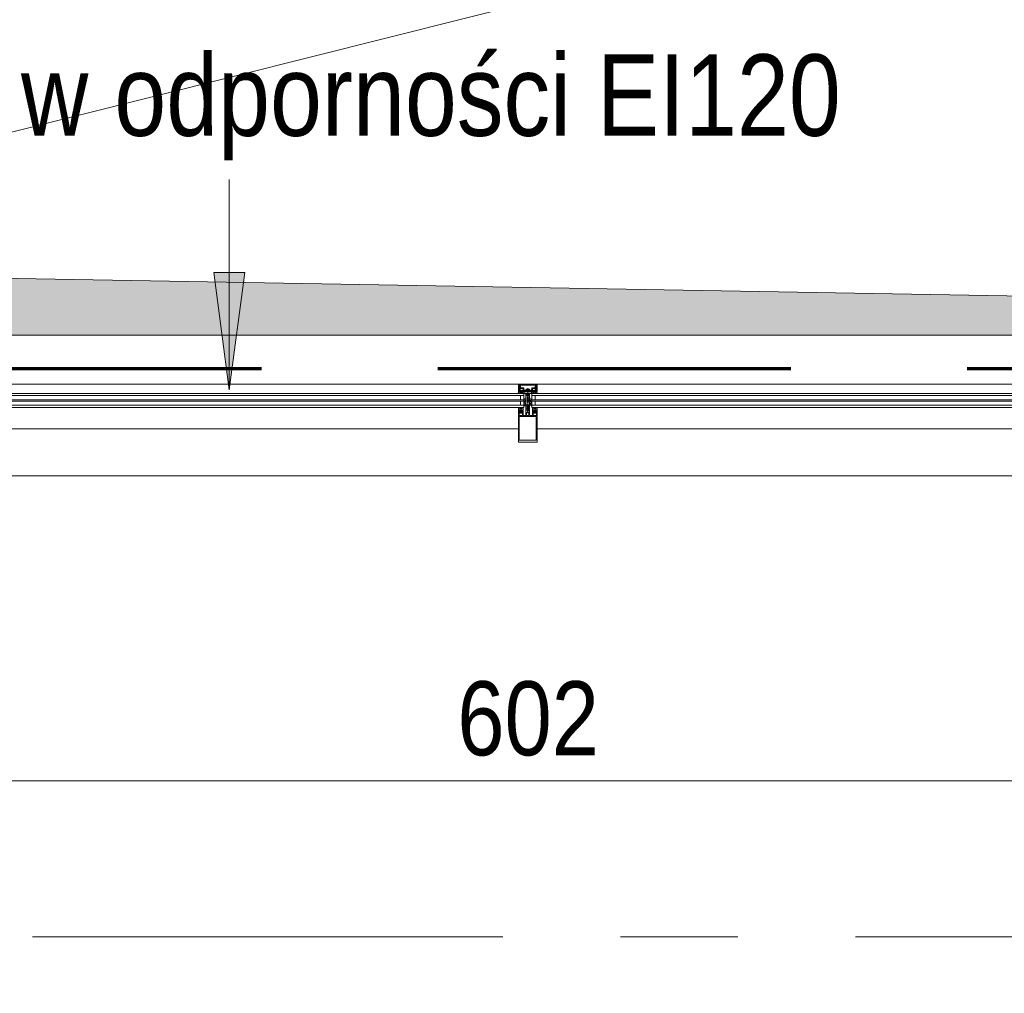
# Model space of a CAD drawing. Header units: centimetres. Extents: x -1737 to 22393, y -8842 to 3838.
# Tile 163 of 174: x 771 to 1037, y 3038 to 3301. Entities that reach past the tile are written whole.
import ezdxf

# ---------------------------------------------------------------- set-up
doc = ezdxf.new("R2010")
doc.units = ezdxf.units.CM
doc.linetypes.add('Długa kreska', pattern=[142.875, 95.25, -47.625])
doc.linetypes.add('Oś', pattern=[222.25, 127, -31.75, 31.75, -31.75])
for name, color, linetype, lineweight in [('A-ANNO-DIMS', 211, 'Continuous', 13), ('A-ANNO-DIMS-100', 211, 'Continuous', 13), ('A-DETL', 90, 'Continuous', 9), ('A-DETL-GENF', 92, 'Continuous', 9), ('A-DETL-THIN', 151, 'Continuous', 9), ('A-GLAZ-CURT', 52, 'Continuous', 13), ('A-GLAZ-CWMG', 51, 'Continuous', 13), ('A-WALL', 113, 'Continuous', 13), ('G-ANNO-TEXT', 231, 'Continuous', 13), ('S-GRID', 1, 'Continuous', 13)]:
    doc.layers.add(name, color=color, linetype=linetype, lineweight=lineweight)
doc.styles.add('Arial Narrow_2', font='ARIALN.TTF', dxfattribs={"height": 20})
doc.styles.add('Arial Narrow_6', font='ARIALN.TTF', dxfattribs={"height": 22})
doc.dimstyles.new('Diagonal_1_100__0__wewnętrzne', dxfattribs={"dimscale": 30.48, "dimtxt": 20.468619, "dimasz": 0.656168, "dimexe": 0.164042, "dimexo": 0.0625, "dimgap": 0.032808, "dimtad": 1, "dimdec": 0, "dimdsep": 46, "dimtxsty": 'Arial Narrow_2', "dimblk1": 'OBLIQUE', "dimblk2": 'OBLIQUE', "dimsah": 1, "dimcen": 0.09, "dimazin": 0, "dimtfac": 1, "dimtdec": 4, "dimtix": 1, "dimtmove": 0, "dimatfit": 3, "dimfxl": 0, "dimtvp": 1, "dimtolj": 1, "dimtzin": 0, "dimarcsym": 0})
doc.dimstyles.new('Diagonal_1_100__0__wewnętrzne_2', dxfattribs={"dimscale": 30.48, "dimtxt": 20.468619, "dimasz": 0.656168, "dimexe": 0.164042, "dimexo": 0.0625, "dimgap": 0.032808, "dimtad": 1, "dimdec": 0, "dimdsep": 46, "dimtxsty": 'Arial Narrow_2', "dimblk1": 'OBLIQUE', "dimblk2": 'OBLIQUE', "dimsah": 1, "dimcen": 0.09, "dimazin": 0, "dimtfac": 1, "dimtdec": 4, "dimtix": 1, "dimtmove": 2, "dimatfit": 3, "dimfxl": 0, "dimtvp": 1, "dimtolj": 1, "dimtzin": 0, "dimarcsym": 0})

# ---------------------------------------------------------------- blocks, each defined once
blk = doc.blocks.new('Schueco_FWS-Glazing - SI_38mm_TripGlz-2507801-3_piętro I __3_90 m_ - stan projektowany')
at = {"layer": 'A-GLAZ-CURT', "lineweight": 9}
for p, q in [((-74.15, 3.8), (74.15, 3.8)), ((-74.15, 0), (-74.15, 3.8)), ((74.15, 3.8), (74.15, 0)), ((74.15, 0), (-74.15, 0))]:
    blk.add_line(p, q, dxfattribs=at)
at = {"layer": 'A-GLAZ-CURT'}
for p, q in [((-74.15, 3.2), (74.15, 3.2)), ((-73.25, 2.1), (-73.25, 3.2)), ((73.25, 2.1), (73.25, 3.2)), ((-74.15, 2.1), (74.15, 2.1)), ((-74.15, 1.7), (74.15, 1.7)), ((-74.15, 0.6), (74.15, 0.6)), ((-73.25, 0.6), (-73.25, 1.7)), ((73.25, 0.6), (73.25, 1.7))]:
    blk.add_line(p, q, dxfattribs=at)
blk = doc.blocks.new('Rectangular Mullion - Schueco_FWS-50-SI_Tran_CovCap-20mm_Tran-55mm-2500766-3_piętro I __3_90 m_ - stan projektowany')
at = {"layer": 'A-GLAZ-CWMG', "lineweight": 9}
for p, q in [((760.38, 3202.56), (905.88, 3202.56)), ((760.38, 3200.07), (905.88, 3200.07)), ((905.88, 3190.46), (760.38, 3190.46))]:
    blk.add_line(p, q, dxfattribs=at)
blk = doc.blocks.new('Rectangular Mullion - SI_CovCap-20mm_Mull-85mm-V10-3_piętro I __3_90 m_ - stan projektowany')
at = {"layer": 'A-DETL-GENF'}
for p, q in [((-2.5, 13.05), (-2.5, 11.67)), ((-2.5, 12.2), (-2.5, 6.54)), ((2.35, 13.2), (-2.35, 13.2)), ((-2.29, 12.14), (-2.29, 6.54)), ((2.29, 12.2), (2.29, 6.54)), ((2.5, 11.67), (2.5, 13.05)), ((2.5, 12.2), (2.5, 6.54)), ((-2.22, 5.23), (-2.12, 5.34)), ((-2.05, 5.37), (-1.71, 5.37)), ((-1.64, 5.34), (-1.54, 5.23)), ((-1.26, 5.95), (-1.26, 4.74)), ((-0.5, 3.15), (-0.5, 5.85)), ((-0.32, 5.21), (-0.32, 5.95)), ((-0.27, 6), (0.27, 6)), ((0, 5.33), (0, -1.39)), ((0.32, 5.95), (0.32, 5.21)), ((0.5, 5.85), (0.5, 3.15)), ((1.26, 4.74), (1.26, 5.95)), ((1.54, 5.23), (1.64, 5.34)), ((1.71, 5.37), (2.05, 5.37)), ((2.12, 5.34), (2.22, 5.23)), ((-2.48, 3.92), (-2.35, 3.92)), ((-2.48, 3.83), (-2.48, 3.82)), ((-2.36, 3.89), (-2.42, 3.89)), ((-2.31, 3.93), (-2.09, 4.03)), ((-2.23, 4.68), (-2.29, 4.68)), ((-2.29, 4.62), (-2.16, 4.62)), ((-2.18, 5.05), (-2.26, 4.95)), ((-2.23, 4.56), (-2.26, 4.51)), ((-2.16, 4.34), (-2.16, 4.19)), ((-2.12, 4.89), (-2.12, 4.77)), ((-2.11, 4.56), (-2.11, 4.58)), ((-1.95, 4.94), (-2.07, 4.94)), ((-2.07, 4.72), (-2.04, 4.72)), ((-2.05, 4.55), (-2.07, 4.54)), ((-1.7, 4.44), (-2.06, 4.44)), ((-2.06, 4.09), (-1.7, 4.09)), ((-2.02, 4.73), (-1.92, 4.89)), ((-1.76, 5), (-2, 5)), ((-2, 4.52), (-2, 4.53)), ((-1.93, 4.52), (-1.95, 4.51)), ((-1.88, 4.5), (-1.88, 4.52)), ((-1.84, 4.89), (-1.74, 4.73)), ((-1.84, 3.9), (-1.8, 3.81)), ((-1.82, 4.52), (-1.83, 4.51)), ((-1.69, 4.94), (-1.81, 4.94)), ((-1.76, 4.52), (-1.77, 4.53)), ((-1.74, 3.81), (-1.7, 3.9)), ((-1.72, 4.72), (-1.69, 4.72)), ((-1.7, 4.56), (-1.71, 4.54)), ((-1.65, 4.57), (-1.66, 4.57)), ((-1.64, 4.77), (-1.64, 4.89)), ((-1.62, 3.9), (-1.58, 3.81)), ((-1.6, 4.19), (-1.6, 4.34)), ((-1.5, 4.95), (-1.58, 5.05)), ((-1.46, 4.68), (-1.53, 4.68)), ((-1.52, 3.81), (-1.48, 3.9)), ((-1.4, 3.9), (-1.36, 3.81)), ((-0.78, 2.94), (-1.04, 3.09)), ((-0.91, 3.31), (-0.53, 3.08)), ((-0.75, 2.57), (-0.75, 2.9)), ((-0.5, 3.04), (-0.5, 1.52)), ((-0.35, 3.1), (-0.45, 3.1)), ((0.27, 5.16), (-0.27, 5.16)), ((-0.21, 3.93), (-0.19, 3.94)), ((-0.19, 3.9), (-0.21, 3.91)), ((-0.18, 3.96), (-0.18, 4.1)), ((-0.08, 4.27), (-0.05, 4.29)), ((0.07, 4.27), (0.05, 4.29)), ((0.17, 3.96), (0.17, 4.1)), ((0.21, 3.93), (0.18, 3.94)), ((0.18, 3.9), (0.21, 3.91)), ((0.45, 3.1), (0.35, 3.1)), ((0.5, 3.04), (0.5, 1.52)), ((0.91, 3.31), (0.52, 3.08)), ((0.75, 2.57), (0.75, 2.9)), ((0.77, 2.94), (1.04, 3.09)), ((1.4, 3.9), (1.36, 3.81)), ((1.46, 4.68), (1.53, 4.68)), ((1.52, 3.81), (1.48, 3.9)), ((1.5, 4.95), (1.58, 5.05)), ((1.62, 3.9), (1.58, 3.81)), ((1.6, 4.19), (1.6, 4.34)), ((1.64, 4.77), (1.64, 4.89)), ((1.65, 4.57), (1.66, 4.57)), ((1.69, 4.94), (1.81, 4.94)), ((1.72, 4.72), (1.69, 4.72)), ((1.7, 4.56), (1.71, 4.54)), ((1.7, 4.44), (2.06, 4.44)), ((2.06, 4.09), (1.7, 4.09)), ((1.74, 3.81), (1.7, 3.9)), ((1.84, 4.89), (1.74, 4.73)), ((1.76, 5), (2, 5)), ((1.76, 4.52), (1.77, 4.53)), ((1.84, 3.9), (1.8, 3.81)), ((1.82, 4.52), (1.83, 4.51)), ((1.88, 4.5), (1.88, 4.52)), ((2.02, 4.73), (1.92, 4.89)), ((1.93, 4.52), (1.95, 4.51)), ((1.95, 4.94), (2.07, 4.94)), ((2, 4.52), (2, 4.53)), ((2.07, 4.72), (2.04, 4.72)), ((2.05, 4.55), (2.07, 4.54)), ((2.31, 3.93), (2.09, 4.03)), ((2.11, 4.56), (2.11, 4.58)), ((2.12, 4.89), (2.12, 4.77)), ((2.29, 4.62), (2.16, 4.62)), ((2.16, 4.34), (2.16, 4.19)), ((2.18, 5.05), (2.26, 4.95)), ((2.23, 4.68), (2.29, 4.68)), ((2.23, 4.56), (2.26, 4.51)), ((2.48, 3.92), (2.35, 3.92)), ((2.35, 3.89), (2.42, 3.89)), ((2.48, 3.83), (2.48, 3.82)), ((-0.78, 2.21), (-1.04, 2.36)), ((-0.76, 1.48), (-1.04, 1.64)), ((-0.91, 2.58), (-0.83, 2.53)), ((-0.91, 1.85), (-0.83, 1.8)), ((-0.75, 1.85), (-0.75, 2.17)), ((-0.55, 1.47), (-0.74, 1.47)), ((-0.3, 0.5), (-0.3, 0.29)), ((0.3, 0.5), (0.3, 0.29)), ((0.55, 1.47), (0.74, 1.47)), ((0.75, 1.85), (0.75, 2.17)), ((0.76, 1.48), (1.04, 1.64)), ((0.77, 2.21), (1.04, 2.36)), ((0.91, 2.58), (0.82, 2.53)), ((0.91, 1.85), (0.82, 1.8)), ((-2.6, 0), (-2.69, 0)), ((2.35, -2.5), (-2.35, -2.5)), ((-2.34, -1.03), (-2.15, -1.46)), ((-2.32, -1.59), (-2.04, -1.59)), ((-2.18, -0.02), (-2.26, -0.17)), ((2.13, -2.19), (-2.14, -2.19)), ((-2.06, -1.25), (-2.13, -1.09)), ((-2.13, -2.34), (2.12, -2.34)), ((-2.07, -0.1), (-2.12, -0.02)), ((-2.1, -1.49), (-1.14, -1.49)), ((-1.88, -0.42), (-2.01, -0.42)), ((-2.01, -0.48), (-1.95, -0.48)), ((-1.96, -0.02), (-2, -0.1)), ((-1.98, -0.31), (-1.95, -0.36)), ((-1.98, -0.75), (-1.9, -0.85)), ((-1.34, -1.31), (-1.96, -1.31)), ((-1.85, -0.1), (-1.9, -0.02)), ((-1.84, -0.69), (-1.84, -0.57)), ((-1.83, -0.38), (-1.83, -0.36)), ((-1.74, -0.02), (-1.79, -0.1)), ((-1.79, -0.34), (-1.77, -0.35)), ((-1.79, -0.52), (-1.76, -0.52)), ((-1.67, -0.74), (-1.79, -0.74)), ((-1.74, -0.54), (-1.64, -0.7)), ((-1.72, -0.33), (-1.72, -0.32)), ((-1.72, -0.8), (-1.48, -0.8)), ((-1.63, -0.1), (-1.68, -0.02)), ((-1.67, -0.31), (-1.65, -0.32)), ((-1.6, -0.32), (-1.6, -0.3)), ((-1.52, -0.02), (-1.57, -0.1)), ((-1.56, -0.7), (-1.46, -0.54)), ((-1.55, -0.31), (-1.54, -0.32)), ((-1.41, -0.74), (-1.53, -0.74)), ((-1.49, -0.33), (-1.48, -0.32)), ((-1.41, -0.1), (-1.46, -0.02)), ((-1.44, -0.52), (-1.41, -0.52)), ((-1.43, -0.34), (-1.42, -0.36)), ((-1.38, -0.37), (-1.37, -0.37)), ((-1.36, -0.57), (-1.36, -0.69)), ((-1.3, -0.02), (-1.35, -0.1)), ((-1.3, -0.85), (-1.22, -0.75)), ((-1.25, -0.48), (-1.18, -0.48)), ((-1.2, -0.1), (-1.24, -0.02)), ((-1.07, -0.02), (-1.12, -0.1)), ((-1.09, -1.45), (-0.98, -0.84)), ((-0.95, -0.82), (-0.03, -0.82)), ((0.41, -1.04), (-0.41, -1.04)), ((-0.22, -1.18), (0.23, -1.18)), ((0.02, -0.82), (0.95, -0.82)), ((0.98, -0.84), (1.09, -1.45)), ((1.07, -0.02), (1.12, -0.1)), ((1.14, -1.49), (2.1, -1.49)), ((1.25, -0.48), (1.18, -0.48)), ((1.2, -0.1), (1.24, -0.02)), ((1.3, -0.85), (1.22, -0.75)), ((1.3, -0.02), (1.35, -0.1)), ((1.96, -1.31), (1.34, -1.31)), ((1.36, -0.57), (1.36, -0.69)), ((1.38, -0.37), (1.37, -0.37)), ((1.41, -0.1), (1.46, -0.02)), ((1.44, -0.52), (1.41, -0.52)), ((1.41, -0.74), (1.53, -0.74)), ((1.43, -0.34), (1.42, -0.36)), ((1.56, -0.7), (1.46, -0.54)), ((1.49, -0.33), (1.48, -0.32)), ((1.72, -0.8), (1.48, -0.8)), ((1.52, -0.02), (1.57, -0.1)), ((1.55, -0.31), (1.54, -0.32)), ((1.6, -0.32), (1.6, -0.3)), ((1.63, -0.1), (1.68, -0.02)), ((1.74, -0.54), (1.64, -0.7)), ((1.67, -0.31), (1.65, -0.32)), ((1.67, -0.74), (1.79, -0.74)), ((1.72, -0.33), (1.72, -0.32)), ((1.74, -0.02), (1.79, -0.1)), ((1.79, -0.52), (1.76, -0.52)), ((1.79, -0.34), (1.77, -0.35)), ((1.83, -0.38), (1.83, -0.36)), ((1.84, -0.69), (1.84, -0.57)), ((1.85, -0.1), (1.9, -0.02)), ((1.88, -0.42), (2.01, -0.42)), ((1.98, -0.75), (1.9, -0.85)), ((1.98, -0.31), (1.95, -0.36)), ((2.01, -0.48), (1.95, -0.48)), ((1.96, -0.02), (2, -0.1)), ((2.04, -1.59), (2.32, -1.59)), ((2.13, -1.09), (2.06, -1.25)), ((2.07, -0.1), (2.12, -0.02)), ((2.15, -1.46), (2.34, -1.03)), ((2.18, -0.02), (2.26, -0.17)), ((2.6, 0), (2.69, 0))]:
    blk.add_line(p, q, dxfattribs=at)
at = {"layer": 'A-DETL-GENF', "flags": 128}
for points in [[(2.29, 11.67), (2.29, 12.62), (-2.29, 12.62), (-2.29, 11.67)], [(-1.91, 5.11), (-2.35, 5.11), (-2.35, 4.84), (-2.23, 4.84), (-2.23, 4.78), (-2.31, 4.7), (-2.5, 4.7), (-2.5, 6.38), (-2.5, 6.7)], [(-1.91, 6), (-2.35, 6), (-2.35, 5.43), (-2.23, 5.43), (-2.23, 5.37), (-2.29, 5.31)], [(2.29, 6.7), (2.29, 6.38), (2.29, 6.23), (1.12, 6.23), (-1.12, 6.23), (-2.29, 6.23), (-2.29, 6.38), (-2.29, 6.7)], [(-1.47, 5.31), (-1.53, 5.37), (-1.53, 5.43), (-1.41, 5.43), (-1.41, 6), (-1.86, 6)], [(-0.65, 6), (-1.12, 6), (-1.21, 6)], [(1.21, 6), (1.12, 6), (0.65, 6)], [(1.85, 6), (1.41, 6), (1.41, 5.43), (1.53, 5.43), (1.53, 5.37), (1.47, 5.31)], [(2.5, 6.7), (2.5, 6.38), (2.5, 4.7), (2.31, 4.7), (2.23, 4.78), (2.23, 4.84), (2.35, 4.84), (2.35, 5.11), (1.9, 5.11)], [(2.29, 5.31), (2.23, 5.37), (2.23, 5.43), (2.35, 5.43), (2.35, 6), (1.9, 6)], [(-2.35, 4.68), (-2.5, 4.68), (-2.5, 3.94)], [(-2.25, 4.91), (-2.2, 4.88), (-2.2, 4.87)], [(-1.31, 4.69), (-1.44, 4.69), (-1.53, 4.78), (-1.53, 4.84), (-1.41, 4.84), (-1.41, 5.11), (-1.86, 5.11)], [(-1.6, 4.62), (-1.47, 4.61), (-1.6, 4.61), (-1.6, 4.59)], [(-1.56, 4.87), (-1.56, 4.88), (-1.51, 4.91)], [(-1.3, 3.81), (-1.26, 3.89), (-1.26, 4.68), (-1.4, 4.68)], [(-0.2, 0.11), (-0.2, 0), (-0.5, 0), (-0.5, 3.07), (-0.18, 3.07), (-0.18, 3.88)], [(-0.26, 0.58), (0, 0.8), (0, 1.1), (-0.2, 1.1), (-0.2, 1.3), (-0.1, 1.3), (-0.1, 1.47), (-0.2, 1.47), (-0.2, 1.67), (0, 1.67), (0, 1.83), (-0.2, 1.83), (-0.2, 2.03), (-0.1, 2.03), (-0.1, 2.2), (-0.2, 2.2), (-0.2, 2.4), (0, 2.4), (0, 4.3), (0, 2.4), (0.2, 2.4), (0.2, 2.2), (0.1, 2.2), (0.1, 2.03), (0.2, 2.03), (0.2, 1.83), (0, 1.83), (0, 1.67), (0.2, 1.67), (0.2, 1.47), (0.1, 1.47), (0.1, 1.3), (0.2, 1.3), (0.2, 1.1), (0, 1.1), (0, 0.8), (0.26, 0.58)], [(-0.09, 4.88), (-0.2, 4.68), (-0.2, 4.58), (-0.25, 4.55), (-0.2, 4.53), (-0.2, 4.4), (-0.25, 4.37), (-0.2, 4.35), (-0.2, 4.22), (-0.25, 4.19), (-0.2, 4.17), (-0.2, 4.04), (-0.25, 4.01), (-0.2, 3.99), (-0.2, 3.86), (-0.25, 3.83), (-0.2, 3.81), (-0.2, 3.68), (-0.25, 3.65), (-0.2, 3.63), (-0.2, 3.5), (-0.25, 3.47), (-0.2, 3.45), (-0.2, 3.32), (-0.25, 3.29), (-0.25, 3.2)], [(0.25, 3.2), (0.2, 3.23), (0.2, 3.35), (0.25, 3.38), (0.2, 3.41), (0.2, 3.53), (0.25, 3.56), (0.2, 3.59), (0.2, 3.71), (0.25, 3.74), (0.2, 3.77), (0.2, 3.89), (0.25, 3.92), (0.2, 3.95), (0.2, 4.07), (0.25, 4.1), (0.2, 4.13), (0.2, 4.25), (0.25, 4.28), (0.2, 4.31), (0.2, 4.43), (0.25, 4.46), (0.2, 4.49), (0.2, 4.68), (0.09, 4.88)], [(0.2, 0.11), (0.2, 0), (0.5, 0), (0.5, 3.07), (0.17, 3.07), (0.17, 3.88)], [(1.3, 3.81), (1.26, 3.89), (1.26, 4.68), (1.4, 4.68)], [(1.85, 5.11), (1.41, 5.11), (1.41, 4.84), (1.53, 4.84), (1.53, 4.78), (1.44, 4.69), (1.31, 4.69)], [(1.6, 4.62), (1.47, 4.61), (1.6, 4.61), (1.6, 4.59)], [(1.56, 4.87), (1.56, 4.88), (1.51, 4.91)], [(2.25, 4.91), (2.2, 4.88), (2.2, 4.87)], [(2.35, 4.68), (2.5, 4.68), (2.5, 3.94)], [(-2.5, -2.35), (-2.5, -0.5), (-2.39, -0.5), (-2.27, -0.86)], [(-2.48, -0.21), (-2.48, -0.48), (-2.07, -0.48)], [(-2.34, -1), (-2.34, -1.11), (-2.37, -1.22), (-2.37, -1.54)], [(-1.99, -1.64), (-1.99, -1.99), (-2.12, -1.99), (-2.12, -1.72), (-2.37, -1.72), (-2.37, -2.35), (2.37, -2.35), (2.37, -1.72), (2.12, -1.72), (2.12, -1.99), (1.99, -1.99), (1.99, -1.64)], [(-2.06, -0.93), (-2.14, -0.64), (-1.95, -0.64), (-1.95, -0.58), (-2.03, -0.5), (-2.35, -0.5), (-2.25, -0.87)], [(-2.18, -2.14), (-2.18, -1.78), (-2.32, -1.78), (-2.32, -2.14)], [(-1.92, -0.67), (-1.92, -0.68), (-1.97, -0.71)], [(-1.2, -0.42), (-1.32, -0.42), (-1.32, -0.39), (-1.19, -0.41)], [(-1.23, -0.71), (-1.28, -0.68), (-1.28, -0.67)], [(1.24, -1.23), (1.14, -0.64), (1.25, -0.64), (1.25, -0.58), (1.17, -0.5), (-1.17, -0.5), (-1.25, -0.58), (-1.25, -0.64), (-1.14, -0.64), (-1.24, -1.23)], [(-1.12, -0.48), (-0.98, -0.48), (-0.98, -0.09), (-1.02, -0.02)], [(0.52, -0.97), (0.54, -0.82), (-0.54, -0.82), (-0.52, -0.97)], [(1.12, -0.48), (0.98, -0.48), (0.98, -0.09), (1.02, -0.02)], [(1.2, -0.42), (1.32, -0.42), (1.32, -0.39), (1.19, -0.41)], [(1.23, -0.71), (1.28, -0.68), (1.28, -0.67)], [(1.92, -0.67), (1.92, -0.68), (1.97, -0.71)], [(2.25, -0.87), (2.35, -0.5), (2.03, -0.5), (1.95, -0.58), (1.95, -0.64), (2.14, -0.64), (2.06, -0.93)], [(2.48, -0.21), (2.48, -0.48), (2.07, -0.48)], [(2.33, -2.14), (2.33, -1.78), (2.19, -1.78), (2.19, -2.14)], [(2.27, -0.86), (2.39, -0.5), (2.5, -0.5), (2.5, -2.35)], [(2.37, -1.54), (2.37, -1.22), (2.34, -1.11), (2.34, -1)]]:
    blk.add_lwpolyline(points, dxfattribs=at)
for points in [[(0.97, 0), (-0.97, 0), (-0.97, -0.04), (0.97, -0.04)], [(0.97, -0.04), (-0.97, -0.04), (-0.97, -0.49), (0.97, -0.49)]]:
    blk.add_lwpolyline(points, close=True, dxfattribs=at)
at = {"layer": 'A-DETL-GENF'}
for centre, radius, start, end in [((-2.35, 13.05), 0.15, 90, 180), ((2.35, 13.05), 0.15, 360, 90), ((-2.05, 5.27), 0.1, 90, 135), ((-1.88, 5.99), 0.0256, 12.6804, 167.3196), ((-1.71, 5.27), 0.1, 45, 90), ((-1.21, 5.95), 0.05, 90, 180), ((-0.65, 5.85), 0.15, 360, 90), ((-0.27, 5.95), 0.05, 90, 180), ((0.27, 5.95), 0.05, 0, 90), ((0.65, 5.85), 0.15, 90, 180), ((1.21, 5.95), 0.05, 0, 90), ((1.71, 5.27), 0.1, 90, 135), ((1.88, 5.99), 0.0256, 12.6804, 167.3196), ((2.05, 5.27), 0.1, 45, 90), ((-2.48, 3.94), 0.02, 180.0061, 269.9938), ((-2.42, 3.83), 0.06, 89.9876, 180.0101), ((-2.46, 3.82), 0.02, 179.9598, 270.0205), ((-2.39, 4.87), 1.07, 270.0066, 296.658), ((-2.29, 4.55), 0.065, 89.9978, 269.9978), ((-2.36, 4.52), 0.63, 269.9981, 298.0699), ((-2.32, 4.68), 0.03, 179.9978, 359.9978), ((-2.35, 4.02), 0.1, 270.0023, 293.9916), ((-2.26, 5.27), 0.05, 135, 315), ((-2.29, 4.53), 0.04, 269.9978, 330.004), ((-2.24, 4.93), 0.03, 140.0081, 239.9928), ((-2.23, 4.71), 0.03, 270.903, 359.9793), ((-2.14, 4.51), 0.1, 90.8249, 149.9955), ((-1.9, 4.79), 0.314, 165.4957, 194.4999), ((-2.12, 5), 0.08, 22.6134, 140.0011), ((-2.16, 4.57), 0.05, 54.9199, 89.9978), ((-2.06, 4.34), 0.1, 89.9978, 179.9978), ((-2.06, 4.19), 0.1, 179.9978, 269.9978), ((-2.14, 4.57), 0.0339, 3.0003, 90.8195), ((-1.88, 4.97), 0.44, 234.9199, 305.839), ((-2.07, 4.89), 0.05, 89.9877, 180.0079), ((-2.07, 4.77), 0.05, 179.9875, 270.008), ((-2.08, 4.56), 0.0272, 183.0125, 299.9868), ((-2.08, 3.99), 0.035, 298.0726, 113.9962), ((-2.03, 4.52), 0.0316, 18.0011, 119.9907), ((-2, 5.05), 0.05, 202.6202, 269.9974), ((-2.04, 4.75), 0.03, 269.9857, 330.0042), ((-1.97, 4.53), 0.03, 197.9969, 314.9972), ((-1.95, 4.91), 0.03, 329.9953, 90.0042), ((-1.91, 4.5), 0.0316, 32.9873, 135.0068), ((-1.88, 5.1), 0.0256, 12.6804, 167.3196), ((-1.89, 3.87), 0.051, 31.8047, 116.6592), ((-1.85, 4.52), 0.03, 212.9992, 329.9975), ((-1.81, 4.91), 0.03, 89.9965, 209.9951), ((-1.79, 4.51), 0.0316, 48.0004, 149.9952), ((-1.77, 3.83), 0.03, 209.9942, 330.0014), ((-1.76, 5.05), 0.05, 269.9966, 337.3769), ((-1.74, 4.54), 0.03, 227.9949, 345.0023), ((-1.72, 4.75), 0.03, 209.9928, 270.0084), ((-1.64, 5), 0.08, 40.0008, 157.375), ((-1.67, 4.55), 0.03, 63.0009, 164.9963), ((-1.7, 4.34), 0.1, 359.9978, 89.9978), ((-1.7, 4.19), 0.1, 269.9978, 359.9978), ((-1.66, 3.88), 0.041, 29.9963, 149.9993), ((-1.69, 4.89), 0.05, 0.007, 89.9886), ((-1.69, 4.77), 0.05, 270.0068, 359.9887), ((-1.63, 4.59), 0.03, 243.0068, 359.9866), ((-1.6, 4.59), 0.03, 89.9978, 125.839), ((-1.55, 3.83), 0.03, 209.9942, 330.0014), ((-1.86, 4.79), 0.314, 346.8002, 14.4808), ((-1.53, 4.71), 0.03, 166.8002, 269.9978), ((-1.5, 5.27), 0.05, 225, 45), ((-1.53, 4.93), 0.03, 299.9961, 40.0091), ((-1.48, 4.65), 0.033, 269.9978, 54.9077), ((-1.44, 3.88), 0.041, 30.003, 149.9925), ((-1.47, 4.66), 0.05, 269.9889, 352.8241), ((-1.4, 4.65), 0.03, 90.0008, 172.8093), ((-1.33, 3.83), 0.03, 209.9942, 330.0014), ((-1.31, 4.74), 0.05, 270, 0), ((-0.98, 3.2), 0.125, 60, 240), ((-0.8, 2.9), 0.05, 360, 60), ((-0.55, 3.04), 0.05, 0, 60), ((-0.45, 3.15), 0.05, 180, 270), ((-0.35, 3.2), 0.1, 270, 0), ((-0.27, 5.21), 0.05, 180, 270), ((-0.21, 3.92), 0.01, 120.0303, 239.9802), ((-0.2, 3.96), 0.02, 300.0303, 360), ((-0.2, 3.88), 0.02, 360, 59.9802), ((0.02, 4.1), 0.2, 120, 180), ((0, 4.83), 0.1, 30, 150), ((0, 4.2), 0.1, 90, 120), ((0, 4.2), 0.1, 60, 90), ((-0.03, 4.1), 0.2, 360, 60), ((0.19, 3.96), 0.02, 180, 239.9697), ((0.19, 3.88), 0.02, 120.0198, 180), ((0.2, 3.92), 0.01, 300.0198, 59.9697), ((0.35, 3.2), 0.1, 180, 270), ((0.27, 5.21), 0.05, 270, 0), ((0.45, 3.15), 0.05, 270, 360), ((0.55, 3.04), 0.05, 120, 180), ((0.8, 2.9), 0.05, 120, 180), ((0.97, 3.2), 0.125, 300, 120), ((1.31, 4.74), 0.05, 180, 270), ((1.33, 3.83), 0.03, 209.9986, 330.0058), ((1.4, 4.65), 0.03, 7.1907, 89.9992), ((1.44, 3.88), 0.041, 30.0075, 149.997), ((1.47, 4.66), 0.05, 187.1759, 270.0111), ((1.5, 5.27), 0.05, 135, 315), ((1.48, 4.65), 0.033, 125.0923, 270.0022), ((1.52, 4.93), 0.03, 139.9909, 240.0039), ((1.55, 3.83), 0.03, 209.9986, 330.0058), ((1.53, 4.71), 0.03, 270.0022, 13.1998), ((1.86, 4.79), 0.314, 165.5192, 193.1998), ((1.64, 5), 0.08, 22.625, 139.9992), ((1.6, 4.59), 0.03, 54.161, 90.0022), ((1.63, 4.59), 0.03, 180.0134, 296.9932), ((1.7, 4.34), 0.1, 90.0022, 180.0022), ((1.7, 4.19), 0.1, 180.0022, 270.0022), ((1.88, 4.97), 0.44, 234.161, 305.0801), ((1.66, 3.88), 0.041, 30.0007, 150.0037), ((1.69, 4.89), 0.05, 90.0114, 179.993), ((1.69, 4.77), 0.05, 180.0113, 269.9932), ((1.67, 4.55), 0.03, 15.0037, 116.9991), ((1.74, 4.54), 0.03, 194.9977, 312.0051), ((1.76, 5.05), 0.05, 202.6231, 270.0034), ((1.72, 4.75), 0.03, 269.9916, 330.0072), ((1.77, 3.83), 0.03, 209.9986, 330.0058), ((1.79, 4.51), 0.0316, 30.0048, 131.9996), ((1.81, 4.91), 0.03, 330.0049, 90.0035), ((1.85, 4.52), 0.03, 210.0025, 327.0008), ((1.89, 3.87), 0.051, 63.3408, 148.1953), ((1.88, 5.1), 0.0256, 12.6804, 167.3196), ((1.91, 4.5), 0.0316, 44.9932, 147.0127), ((2.39, 4.87), 1.07, 243.342, 269.9934), ((1.95, 4.91), 0.03, 89.9958, 210.0047), ((1.97, 4.53), 0.03, 225.0028, 342.0031), ((2, 5.05), 0.05, 270.0026, 337.3798), ((2.03, 4.52), 0.0316, 60.0093, 161.9989), ((2.04, 4.75), 0.03, 209.9958, 270.0143), ((2.12, 5), 0.08, 39.9989, 157.3866), ((2.08, 3.99), 0.035, 66.0038, 241.9274), ((2.06, 4.34), 0.1, 0.0022, 90.0022), ((2.06, 4.19), 0.1, 270.0022, 0.0022), ((2.35, 4.52), 0.63, 241.9301, 270.0019), ((2.07, 4.89), 0.05, 359.9921, 90.0123), ((2.07, 4.77), 0.05, 269.992, 0.0125), ((2.08, 4.56), 0.0272, 240.0132, 356.9875), ((2.14, 4.57), 0.0339, 89.1805, 176.9997), ((2.16, 4.57), 0.05, 90.0022, 125.0801), ((2.14, 4.51), 0.1, 30.0045, 89.1751), ((1.9, 4.79), 0.314, 345.5001, 14.5043), ((2.23, 4.71), 0.03, 180.0207, 269.097), ((2.26, 5.27), 0.05, 225, 45), ((2.23, 4.93), 0.03, 300.0072, 39.9919), ((2.29, 4.53), 0.04, 209.996, 270.0022), ((2.32, 4.68), 0.03, 180.0022, 0.0022), ((2.29, 4.55), 0.065, 270.0022, 90.0022), ((2.35, 4.02), 0.1, 246.0084, 269.9977), ((2.42, 3.83), 0.06, 359.9899, 90.0124), ((2.46, 3.82), 0.02, 269.9795, 0.0402), ((2.48, 3.94), 0.02, 270.0062, 359.9939), ((-0.98, 2.47), 0.125, 60, 240), ((-0.98, 1.74), 0.125, 60, 240), ((-0.8, 2.57), 0.05, 240, 360), ((-0.8, 1.85), 0.05, 240, 0), ((-0.8, 2.17), 0.05, 0, 60), ((-0.74, 1.52), 0.05, 240, 270), ((-0.55, 1.52), 0.05, 270, 360), ((-0.2, 0.5), 0.1, 130, 180), ((-0.2, 0.29), 0.1, 180, 240), ((-0.3, 0.11), 0.1, 360, 60), ((0.3, 0.11), 0.1, 120, 180), ((0.2, 0.29), 0.1, 300, 360), ((0.2, 0.5), 0.1, 0, 50), ((0.55, 1.52), 0.05, 180, 270), ((0.74, 1.52), 0.05, 270, 300), ((0.8, 2.57), 0.05, 180, 300), ((0.8, 2.17), 0.05, 120, 180), ((0.8, 1.85), 0.05, 180, 300), ((0.97, 2.47), 0.125, 300, 120), ((0.97, 1.74), 0.125, 300, 120), ((-2.69, -0.03), 0.03, 89.9022, 261.6433), ((-2.73, -0.34), 0.286, 27.5921, 81.6433), ((-2.6, -0.2), 0.2, 80.4545, 89.9022), ((-2.61, -0.29), 0.291, 25.3637, 80.4545), ((-2.35, -2.35), 0.15, 179.9938, 270.0062), ((-2.32, -1.54), 0.0512, 180.5709, 268.6482), ((-2.31, -0.14), 0.05, 205.3637, 330.1649), ((-2.29, -1.01), 0.06, 98.4417, 205), ((-2.27, -1), 0.07, 120.0064, 180), ((-2.13, -2.14), 0.2, 179.9718, 270.0352), ((-2.34, -0.88), 0.07, 300.0064, 18), ((-2.31, -0.89), 0.06, 278.4417, 15), ((-2.15, -0.03), 0.03, 30.7154, 150.1649), ((-2.14, -2.14), 0.0499, 179.8796, 270.0225), ((-2.1, -1.44), 0.05, 205, 270), ((-2.08, -1.06), 0.06, 108.8192, 205), ((-2.12, -0.95), 0.06, 288.8192, 15), ((-2.04, -0.08), 0.0417, 215.132, 324.868), ((-2.01, -0.35), 0.065, 90, 270), ((-2.04, -0.48), 0.03, 0, 180), ((-1.96, -1.21), 0.1, 205, 270), ((-2.04, -1.64), 0.05, 0, 90.0001), ((-2.01, -0.33), 0.04, 29.9937, 90), ((-1.95, -0.73), 0.03, 120.0049, 219.9897), ((-1.93, -0.03), 0.03, 30.5887, 149.5346), ((-1.86, -0.31), 0.1, 210.0023, 269.1728), ((-1.95, -0.51), 0.03, 0.0185, 89.0948), ((-1.62, -0.59), 0.314, 165.4979, 194.5021), ((-1.84, -0.8), 0.08, 219.9967, 337.3844), ((-1.88, -0.37), 0.05, 270, 305.0779), ((-1.86, -0.37), 0.0339, 269.1783, 356.9975), ((-1.82, -0.08), 0.0415, 215.012, 324.988), ((-1.6, -0.77), 0.44, 54.1588, 125.0779), ((-1.79, -0.57), 0.05, 89.9897, 180.0103), ((-1.79, -0.69), 0.05, 179.9899, 270.0101), ((-1.8, -0.36), 0.0272, 60.011, 176.9853), ((-1.75, -0.32), 0.0316, 240.007, 341.9967), ((-1.76, -0.55), 0.03, 29.9936, 90.0121), ((-1.72, -0.85), 0.05, 90.0003, 157.3776), ((-1.71, -0.03), 0.03, 30.1448, 149.5346), ((-1.69, -0.33), 0.03, 45.0005, 162.0009), ((-1.67, -0.71), 0.03, 269.9936, 30.0024), ((-1.63, -0.3), 0.0316, 224.991, 327.0104), ((-1.6, -0.08), 0.043, 217.8436, 323.8234), ((-1.57, -0.32), 0.03, 30.0003, 146.9985), ((-1.53, -0.71), 0.03, 150.0027, 270.0013), ((-1.51, -0.31), 0.0316, 210.0026, 311.9974), ((-1.49, -0.03), 0.03, 30.3449, 149.5346), ((-1.46, -0.34), 0.03, 14.9955, 132.0028), ((-1.48, -0.85), 0.05, 22.6209, 90.0012), ((-1.44, -0.55), 0.03, 89.9893, 150.005), ((-1.36, -0.8), 0.08, 202.6228, 319.9969), ((-1.39, -0.35), 0.03, 195.0015, 296.9968), ((-1.38, -0.08), 0.0419, 215.4665, 324.6999), ((-1.41, -0.57), 0.05, 0.009, 89.991), ((-1.41, -0.69), 0.05, 270.0092, 359.9908), ((-1.35, -0.39), 0.03, 0.0112, 116.991), ((-1.32, -0.39), 0.03, 234.1588, 270), ((-1.34, -1.21), 0.1, 270, 350), ((-1.27, -0.03), 0.03, 30.3446, 149.7685), ((-1.25, -0.51), 0.03, 90, 193.1975), ((-1.58, -0.59), 0.314, 345.517, 13.1975), ((-1.24, -0.73), 0.03, 319.9887, 60.0017), ((-1.16, -0.08), 0.0416, 206.9541, 331.568), ((-1.2, -0.45), 0.033, 305.0901, 90), ((-1.19, -0.46), 0.05, 7.1737, 90.0088), ((-1.12, -0.45), 0.03, 187.1885, 269.997), ((-1.14, -1.44), 0.05, 270, 350), ((-1.05, -0.03), 0.03, 29.7965, 150.132), ((-0.95, -0.85), 0.03, 90, 170), ((-0.31, -0.92), 0.22, 193.9707, 242.728), ((0, -0.29), 0.921, 243.7078, 255.8284), ((0, -0.82), 0.0256, 12.6804, 167.3196), ((0, -0.29), 0.92, 284.1683, 296.293), ((0.31, -0.92), 0.22, 297.2746, 346.0268), ((0.95, -0.85), 0.03, 10, 90), ((1.05, -0.03), 0.03, 29.868, 150.2035), ((1.14, -1.44), 0.05, 190, 270), ((1.16, -0.08), 0.0416, 208.432, 333.0459), ((1.12, -0.45), 0.03, 270.003, 352.8115), ((1.19, -0.46), 0.05, 89.9912, 172.8263), ((1.2, -0.45), 0.033, 90, 234.9099), ((1.24, -0.73), 0.03, 119.9983, 220.0113), ((1.27, -0.03), 0.03, 30.2315, 149.6554), ((1.34, -1.21), 0.1, 190, 270), ((1.25, -0.51), 0.03, 346.8025, 90), ((1.58, -0.59), 0.314, 166.8025, 194.483), ((1.36, -0.8), 0.08, 220.0031, 337.3772), ((1.35, -0.39), 0.03, 63.009, 179.9888), ((1.32, -0.39), 0.03, 270, 305.8412), ((1.6, -0.77), 0.44, 54.9221, 125.8412), ((1.38, -0.08), 0.0419, 215.3001, 324.5335), ((1.41, -0.57), 0.05, 90.009, 179.991), ((1.41, -0.69), 0.05, 180.0092, 269.9908), ((1.39, -0.35), 0.03, 243.0032, 344.9985), ((1.46, -0.34), 0.03, 47.9972, 165.0045), ((1.44, -0.55), 0.03, 29.995, 90.0107), ((1.48, -0.85), 0.05, 89.9988, 157.3791), ((1.49, -0.03), 0.03, 30.4654, 149.6551), ((1.51, -0.31), 0.0316, 228.0026, 329.9974), ((1.53, -0.71), 0.03, 269.9987, 29.9973), ((1.57, -0.32), 0.03, 33.0015, 149.9997), ((1.6, -0.08), 0.043, 216.1766, 322.1564), ((1.63, -0.3), 0.0316, 212.9896, 315.009), ((1.67, -0.71), 0.03, 149.9976, 270.0064), ((1.69, -0.33), 0.03, 17.9991, 134.9995), ((1.71, -0.03), 0.03, 30.4654, 149.8552), ((1.75, -0.32), 0.0316, 198.0033, 299.993), ((1.72, -0.85), 0.05, 22.6224, 89.9997), ((1.76, -0.55), 0.03, 89.9879, 150.0064), ((1.84, -0.8), 0.08, 202.6156, 320.0033), ((1.82, -0.08), 0.0415, 215.012, 324.988), ((1.8, -0.36), 0.0272, 3.0147, 119.989), ((1.79, -0.57), 0.05, 359.9897, 90.0103), ((1.79, -0.69), 0.05, 269.9899, 0.0101), ((1.86, -0.37), 0.0339, 183.0025, 270.8217), ((1.88, -0.37), 0.05, 234.9221, 270), ((1.86, -0.31), 0.1, 270.8272, 329.9977), ((1.93, -0.03), 0.03, 30.4654, 149.4113), ((1.95, -0.51), 0.03, 90.9052, 179.9815), ((1.62, -0.59), 0.314, 345.4979, 14.5021), ((1.96, -1.21), 0.1, 270, 335), ((1.95, -0.73), 0.03, 320.0103, 59.9951), ((2.01, -0.33), 0.04, 90, 150.0063), ((2.04, -1.64), 0.05, 89.9981, 180.0017), ((2.04, -0.08), 0.0417, 215.132, 324.868), ((2.01, -0.35), 0.065, 270, 90), ((2.04, -0.48), 0.03, 0, 180), ((2.12, -0.95), 0.06, 165, 251.1808), ((2.08, -1.06), 0.06, 335, 71.1808), ((2.1, -1.44), 0.05, 270, 335), ((2.15, -0.03), 0.03, 29.8351, 149.2846), ((2.12, -2.14), 0.2, 270.0295, 359.9723), ((2.13, -2.14), 0.0501, 270.0875, 359.9336), ((2.31, -0.89), 0.06, 165, 261.5583), ((2.31, -0.14), 0.05, 209.8351, 334.6363), ((2.34, -0.88), 0.07, 162, 239.9983), ((2.27, -1), 0.07, 0, 59.9983), ((2.29, -1.01), 0.06, 335, 81.5583), ((2.32, -1.54), 0.0498, 269.8262, 0.1735), ((2.61, -0.29), 0.291, 99.5455, 154.6363), ((2.35, -2.35), 0.15, 270.0494, 359.9506), ((2.73, -0.34), 0.286, 98.3567, 152.4079), ((2.6, -0.2), 0.2, 90.0978, 99.5455), ((2.69, -0.03), 0.03, 278.3567, 90.0978)]:
    blk.add_arc(centre, radius, start, end, dxfattribs=at)
blk = doc.blocks.new('Rectangular Mullion - Schueco_FWS-50-SI_Tran_CovCap-20mm_Tran-55mm-V24-3_piętro I __3_90 m_ - stan projektowany')
at = {"layer": 'A-GLAZ-CWMG', "lineweight": 9}
for p, q in [((910.88, 3202.56), (1056.38, 3202.56)), ((910.88, 3200.07), (1056.38, 3200.07)), ((1056.38, 3190.46), (910.88, 3190.46))]:
    blk.add_line(p, q, dxfattribs=at)
blk = doc.blocks.new('DIMBLOCK93-3_piętro I __3_90 m_ - stan projektowany')
at = {"layer": 'A-ANNO-DIMS-100', "transparency": 16777216}
for p, q in [((607.38, 3095.48), (617.38, 3105.48)), ((1209.38, 3095.48), (1219.38, 3105.48)), ((607.38, 3090.48), (607.38, 3100.48)), ((1209.38, 3090.48), (1209.38, 3100.48)), ((607.38, 3095.48), (597.38, 3085.48)), ((1209.38, 3095.48), (607.38, 3095.48)), ((607.38, 3095.48), (607.38, 3090.48)), ((1209.38, 3095.48), (1199.38, 3085.48)), ((1209.38, 3095.48), (1209.38, 3090.48))]:
    blk.add_line(p, q, dxfattribs=at)
at = {"layer": 'A-ANNO-DIMS-100', "color": 0, "transparency": 16777216, "insert": (889.37, 3122.32), "char_height": 20, "width": 45.6158, "attachment_point": 1, "line_spacing_factor": 0.974696, "style": 'Arial Narrow_2'}
blk.add_mtext('602', dxfattribs=at)
blk = doc.blocks.new('_Oblique')
at = {"color": 0, "linetype": 'ByBlock', "lineweight": -2}
blk.add_line((-0.5, -0.5), (0.5, 0.5), dxfattribs=at)
blk = doc.blocks.new('DIMBLOCK115-3_piętro I __3_90 m_ - stan projektowany')
at = {"layer": 'A-ANNO-DIMS-100', "transparency": 16777216}
for p, q in [((-499.62, 3017.08), (-489.62, 3027.08)), ((1209.38, 3017.08), (1219.38, 3027.08)), ((-499.62, 3012.08), (-499.62, 3022.08)), ((1209.38, 3012.08), (1209.38, 3022.08)), ((-499.62, 3017.08), (-509.62, 3007.08)), ((1209.38, 3017.08), (-499.62, 3017.08)), ((-499.62, 3017.08), (-499.62, 3012.08)), ((1209.38, 3017.08), (1199.38, 3007.08)), ((1209.38, 3017.08), (1209.38, 3012.08))]:
    blk.add_line(p, q, dxfattribs=at)
at = {"layer": 'A-ANNO-DIMS-100', "color": 0, "transparency": 16777216, "insert": (346.33, 3043.93), "char_height": 20, "width": 60.821, "attachment_point": 1, "line_spacing_factor": 0.974696, "style": 'Arial Narrow_2'}
blk.add_mtext('1709', dxfattribs=at)

msp = doc.modelspace()

# ---------------------------------------------------------------- hatches: boundary and pattern name
at = {"layer": 'A-DETL-GENF'}
msp.add_hatch(color=7, dxfattribs=at).paths.add_polyline_path([(1261.75, 3215.83), (1641.38, 3215.83), (622.03, 3233.71), (607.38, 3511.33), (607.38, 3215.83), (1234.38, 3215.83)], flags=0)
at = {"layer": 'G-ANNO-TEXT'}
msp.add_hatch(color=170, dxfattribs=at).paths.add_polyline_path([(827.8, 3200.99), (831.98, 3232.74), (823.62, 3232.74)], flags=0)

# ---------------------------------------------------------------- linework, layer by layer
at = {"layer": 'A-DETL', "linetype": 'Długa kreska', "lineweight": 70}
msp.add_line((598.38, 3206.83), (1658.38, 3206.83), dxfattribs=at)
at = {"layer": 'A-DETL-THIN'}
for p, q in [((1734.94, 3513.33), (622.03, 3233.71)), ((1641.38, 3215.83), (622.03, 3233.71)), ((607.38, 3215.83), (1641.38, 3215.83))]:
    msp.add_line(p, q, dxfattribs=at)
at = {"layer": 'A-WALL'}
msp.add_line((1167.38, 3177.83), (608.38, 3177.83), dxfattribs=at)
at = {"layer": 'G-ANNO-TEXT', "color": 170}
for p, q in [((827.8, 3200.99), (827.8, 3257.85)), ((831.98, 3232.74), (823.62, 3232.74)), ((823.62, 3232.74), (827.8, 3200.99)), ((827.8, 3200.99), (831.98, 3232.74))]:
    msp.add_line(p, q, dxfattribs=at)
at = {"layer": 'S-GRID', "linetype": 'Oś'}
msp.add_line((-1225.62, 3053.33), (1897.1, 3053.33), dxfattribs=at)

# ---------------------------------------------------------------- block references
at = {"layer": 'A-GLAZ-CURT', "lineweight": 9, "rotation": 180}
for p in [(833.13, 3200.06), (983.63, 3200.06)]:
    msp.add_blockref('Schueco_FWS-Glazing - SI_38mm_TripGlz-2507801-3_piętro I __3_90 m_ - stan projektowany', p, dxfattribs=at)
at = {"layer": 'A-GLAZ-CWMG', "lineweight": 9}
for name in ['Rectangular Mullion - Schueco_FWS-50-SI_Tran_CovCap-20mm_Tran-55mm-2500766-3_piętro I __3_90 m_ - stan projektowany', 'Rectangular Mullion - Schueco_FWS-50-SI_Tran_CovCap-20mm_Tran-55mm-V24-3_piętro I __3_90 m_ - stan projektowany']:
    msp.add_blockref(name, (0, 0), dxfattribs=at)
at = {"layer": 'A-GLAZ-CWMG', "lineweight": 9, "rotation": 180}
msp.add_blockref('Rectangular Mullion - SI_CovCap-20mm_Mull-85mm-V10-3_piętro I __3_90 m_ - stan projektowany', (908.38, 3200.06), dxfattribs=at)

# ---------------------------------------------------------------- texts
at = {"layer": 'G-ANNO-TEXT', "color": 7, "insert": (670.7, 3291.62), "char_height": 22, "width": 317.342, "attachment_point": 1, "line_spacing_factor": 0.949189, "style": 'Arial Narrow_6'}
msp.add_mtext('\\pt127.00006,253.9999,380.99996,508.00002,635.00008,761.99992,888.99998,1016.00004,1143.0001,1269.99994,1397,1524.00006,1650.9999,1777.99996,1905.00002,2032.00008,2158.99992,2285.99998,2413.00004,2540.0001,2666.99994,2794,2921.00006,3047.9999,3174.99996,3302.00002,3429.00008,3555.99992,3682.99998,3810.00004,3937.0001,4063.99994;ślusarka w odporności EI120', dxfattribs=at)

# ---------------------------------------------------------------- dimensions: what is measured, and where the dimension line sits
at = {"layer": 'A-ANNO-DIMS'}
dim = msp.add_linear_dim(base=(607.38, 3095.48), p1=(1209.38, 3090.48), p2=(607.38, 3090.48), angle=0, dimstyle='Diagonal_1_100__0__wewnętrzne', override={"dimpost": '<>', "dimfxl": 602}, dxfattribs=at)
dim.commit()
dim.dimension.update_dxf_attribs({"geometry": 'DIMBLOCK93-3_piętro I __3_90 m_ - stan projektowany', "text_midpoint": (908.38, 3106.69)})
dim = msp.add_linear_dim(base=(-499.62, 3017.08), p1=(1209.38, 3012.08), p2=(-499.62, 3012.08), dimstyle='Diagonal_1_100__0__wewnętrzne_2', override={"dimpost": '<>', "dimfxl": 1709}, dxfattribs=at)
dim.commit()
dim.dimension.update_dxf_attribs({"geometry": 'DIMBLOCK115-3_piętro I __3_90 m_ - stan projektowany', "text_midpoint": (376.74, 3030.59), "dimtype": 160})

doc.saveas('drawing.dxf')
